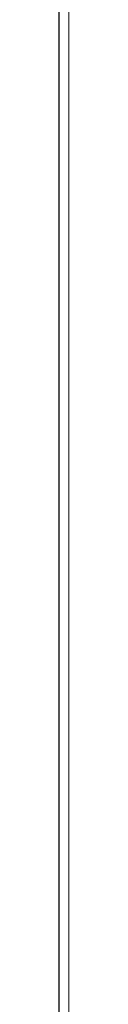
# Model space of a CAD drawing. Header units: inches. Extents: x 0 to 20790, y -12 to 14700.
# Tile 80 of 256: x 7923.91 to 7925.51, y 4585.78 to 4752.73. Entities that reach past the tile are written whole.
import ezdxf

# ---------------------------------------------------------------- set-up
doc = ezdxf.new("R2010")
doc.units = ezdxf.units.IN
doc.layers.add('1', color=7, linetype='Continuous', true_color=0xffffff)

msp = doc.modelspace()

# ---------------------------------------------------------------- linework, layer by layer
at = {"layer": '1', "color": 110, "linetype": 'Continuous', "lineweight": 13}
msp.add_line((7925.515, 4070.389), (7925.515, 5077.731), dxfattribs=at)
at = {"layer": '1', "color": 2, "linetype": 'Continuous', "lineweight": 25}
for p, q in [((7923.915, 4744.105), (7923.915, 4766.029)), ((7923.915, 4721.731), (7923.915, 4744.105)), ((7923.915, 4698.941), (7923.915, 4721.731)), ((7923.915, 4675.774), (7923.915, 4698.941)), ((7923.915, 4652.265), (7923.915, 4675.774)), ((7923.915, 4628.453), (7923.915, 4652.265)), ((7923.915, 4604.375), (7923.915, 4628.453)), ((7923.915, 4580.071), (7923.915, 4604.375))]:
    msp.add_line(p, q, dxfattribs=at)

doc.saveas('drawing.dxf')
